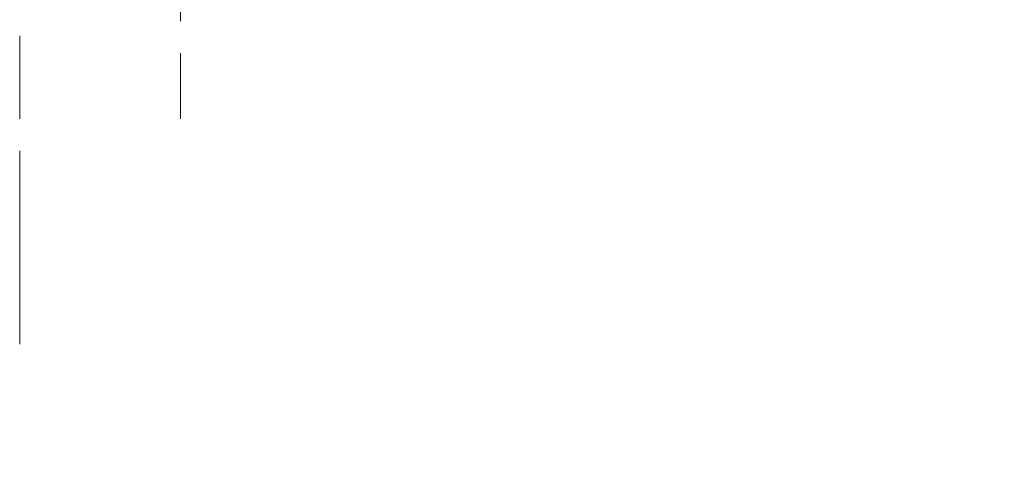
# Model space of a CAD drawing. Extents: x -1770 to -1153, y -2879 to -2627.
# Tile 8 of 14: x -1603 to -1557, y -2712 to -2692. Entities that reach past the tile are written whole.
import ezdxf

# ---------------------------------------------------------------- set-up
doc = ezdxf.new("R2010")
doc.units = 0
doc.header["$MEASUREMENT"] = 0
doc.layers.add('B_ANNO_DIM', color=7, linetype='Continuous', lineweight=18)
doc.styles.add('Annotative', font='calibri.ttf', dxfattribs={"height": 0.0625})
doc.dimstyles.new('Annotative', dxfattribs={"dimscale": 0, "dimtxt": 0.0625, "dimasz": 0.0625, "dimexe": 0.03125, "dimexo": 0.03125, "dimgap": 0.03125, "dimtad": 1, "dimdec": 3, "dimzin": 3, "dimdsep": 46, "dimlunit": 4, "dimtxsty": 'Annotative', "dimblk": 'OPEN30', "dimcen": 0.03125, "dimclrd": 256, "dimclre": 256, "dimclrt": 256, "dimaunit": 1, "dimadec": 0, "dimazin": 3, "dimtfac": 0.75, "dimtdec": 3, "dimtofl": 0, "dimtmove": 0, "dimatfit": 3, "dimldrblk": 'OPEN30', "dimfxl": 1, "dimtfill": 1, "dimfrac": 1, "dimtolj": 1, "dimtzin": 0, "dimlwd": -1, "dimlwe": -1, "dimarcsym": 0})

# ---------------------------------------------------------------- blocks, each defined once
blk = doc.blocks.new('_Open30')
at = {"color": 0, "linetype": 'ByBlock', "lineweight": -2}
for p, q in [((-1, 0.268), (0, 0)), ((0, 0), (-1, -0.268)), ((0, 0), (-1, 0))]:
    blk.add_line(p, q, dxfattribs=at)
blk = doc.blocks.new('*D668')
at = {"layer": 'B_ANNO_DIM', "transparency": 16777216}
for p, q in [((-1595.341, -2312.661), (-1595.341, -2301.104)), ((-1601.356, -2301.854), (-1596.841, -2301.854)), ((-1595.341, -2316.782), (-1595.341, -2314.161)), ((-1595.341, -2323.025), (-1595.341, -2318.282)), ((-1595.341, -2326.233), (-1595.341, -2324.525)), ((-1595.341, -2341.18), (-1595.341, -2327.733)), ((-1595.341, -2345.742), (-1595.341, -2342.681))]:
    blk.add_line(p, q, dxfattribs=at)
at = {"layer": 'Defpoints', "color": 0, "transparency": 16777216}
for p in [(-1595.341, -2301.854), (-1595.341, -2346.492), (-1602.856, -2357.038)]:
    blk.add_point(p, dxfattribs=at)
at = {"layer": 'B_ANNO_DIM', "transparency": 16777216, "xscale": 1.5, "yscale": 1.5, "zscale": 1.5, "rotation": 180}
blk.add_blockref('_Open30', (-1602.856, -2301.854), dxfattribs=at)
at = {"layer": 'B_ANNO_DIM', "transparency": 16777216, "xscale": 1.5, "yscale": 1.5, "zscale": 1.5}
blk.add_blockref('_Open30', (-1595.341, -2301.854), dxfattribs=at)
at = {"layer": 'B_ANNO_DIM', "transparency": 16777216, "insert": (-1599.099, -2300.343), "char_height": 1.5, "attachment_point": 5, "style": 'Annotative', "bg_fill": 3, "box_fill_scale": 1.25, "bg_fill_color": 256, "bg_fill_true_color": 13158600, "bg_fill_transparency": 0}
blk.add_mtext('\\A1;5"', dxfattribs=at)
blk = doc.blocks.new('*D678')
at = {"layer": 'B_ANNO_DIM', "transparency": 16777216}
for p, q in [((-1602.856, -2312.661), (-1602.856, -2293.441)), ((-1576.795, -2309.774), (-1576.795, -2293.441)), ((-1601.356, -2294.191), (-1578.295, -2294.191)), ((-1576.795, -2312.661), (-1576.795, -2312.364)), ((-1602.856, -2315.97), (-1602.856, -2314.161)), ((-1602.856, -2322.214), (-1602.856, -2317.47)), ((-1602.856, -2340.368), (-1602.856, -2323.714)), ((-1602.856, -2345.742), (-1602.856, -2341.87)), ((-1602.856, -2356.288), (-1602.856, -2347.242))]:
    blk.add_line(p, q, dxfattribs=at)
at = {"layer": 'Defpoints', "color": 0, "transparency": 16777216}
for p in [(-1576.795, -2294.191), (-1576.795, -2313.411), (-1602.856, -2357.038)]:
    blk.add_point(p, dxfattribs=at)
at = {"layer": 'B_ANNO_DIM', "transparency": 16777216, "xscale": 1.5, "yscale": 1.5, "zscale": 1.5, "rotation": 180}
blk.add_blockref('_Open30', (-1602.856, -2294.191), dxfattribs=at)
at = {"layer": 'B_ANNO_DIM', "transparency": 16777216, "xscale": 1.5, "yscale": 1.5, "zscale": 1.5}
blk.add_blockref('_Open30', (-1576.795, -2294.191), dxfattribs=at)
at = {"layer": 'B_ANNO_DIM', "transparency": 16777216, "insert": (-1589.825, -2292.355), "char_height": 1.5, "attachment_point": 5, "style": 'Annotative', "bg_fill": 3, "box_fill_scale": 1.25, "bg_fill_color": 256, "bg_fill_true_color": 13158600, "bg_fill_transparency": 0}
blk.add_mtext('\\A1;1\'-5{\\H0.7x;\\S3#8;}" ', dxfattribs=at)
blk = doc.blocks.new('*U632')
at = {"layer": 'B_ANNO_DIM'}
dim = blk.add_linear_dim(base=(-1595.341, -2301.8542), p1=(-1602.856, -2357.038), p2=(-1595.341, -2346.492), text='5"', dimstyle='Annotative', override={"dimse1": 1}, dxfattribs=at)
dim.commit()
dim.dimension.update_dxf_attribs({"geometry": '*D668', "text_midpoint": (-1599.0985, -2300.3433)})
dim = blk.add_linear_dim(base=(-1576.795, -2294.1914), p1=(-1602.856, -2357.038), p2=(-1576.795, -2313.411), text='1\'-5{\\H0.7x;\\S3#8;}" ', dimstyle='Annotative', dxfattribs=at)
dim.commit()
dim.dimension.update_dxf_attribs({"geometry": '*D678', "text_midpoint": (-1589.8255, -2292.3546)})

msp = doc.modelspace()

# ---------------------------------------------------------------- block references
msp.add_blockref('*U632', (0, -350.648))

doc.saveas('drawing.dxf')
